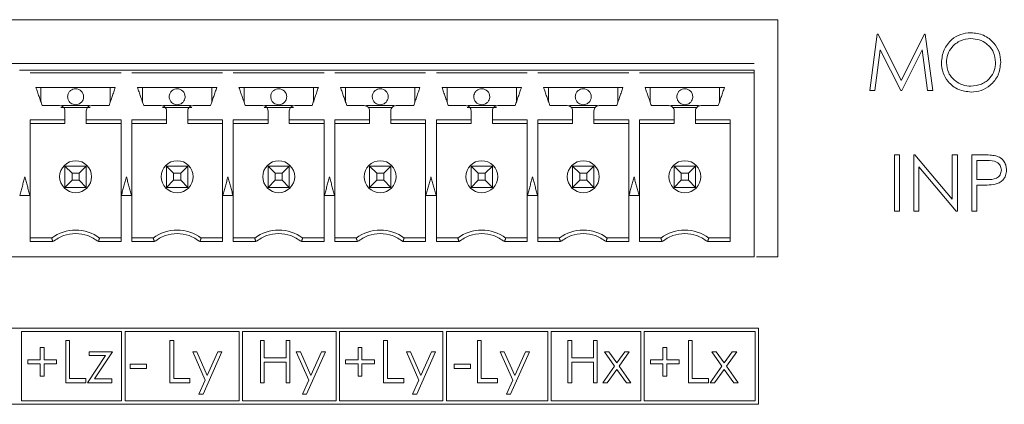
# Model space of a CAD drawing. Header units: inches. Extents: x 0.2 to 16.3, y 0.2 to 11.5.
# Tile 55 of 65: x 8.629 to 10.083, y 9.463 to 10.031. Entities that reach past the tile are written whole.
import ezdxf

# ---------------------------------------------------------------- set-up
doc = ezdxf.new("R2010")
doc.units = ezdxf.units.IN
doc.header["$MEASUREMENT"] = 0

msp = doc.modelspace()

# ---------------------------------------------------------------- linework, layer by layer
at = {"color": 7, "linetype": 'Continuous', "lineweight": 15}
for p, q in [((7.5238, 10.0312), (9.7488, 10.0312)), ((9.7488, 10.0312), (9.7488, 9.6812)), ((9.8848, 9.9265), (9.8958, 10.0099)), ((9.8958, 10.0099), (9.8969, 10.0099)), ((9.8969, 10.0099), (9.9313, 9.9415)), ((9.9313, 9.9415), (9.9656, 10.0099)), ((9.9656, 10.0099), (9.9667, 10.0099)), ((9.9667, 10.0099), (9.9777, 9.9265)), ((9.9003, 9.9866), (9.8923, 9.9265)), ((9.9305, 9.9265), (9.9003, 9.9866)), ((9.9622, 9.9865), (9.9322, 9.9265)), ((9.9702, 9.9265), (9.9622, 9.9865)), ((9.7138, 9.9666), (7.5591, 9.9666)), ((8.6603, 9.9096), (8.6603, 9.9312)), ((8.7627, 9.9312), (8.7627, 9.9096)), ((8.8103, 9.9096), (8.8103, 9.9312)), ((8.9127, 9.9312), (8.9127, 9.9096)), ((8.9603, 9.9096), (8.9603, 9.9312)), ((9.0627, 9.9312), (9.0627, 9.9096)), ((9.1103, 9.9096), (9.1103, 9.9312)), ((9.2127, 9.9312), (9.2127, 9.9096)), ((9.2603, 9.9096), (9.2603, 9.9312)), ((9.3627, 9.9312), (9.3627, 9.9096)), ((9.4103, 9.9096), (9.4103, 9.9312)), ((9.5127, 9.9312), (9.5127, 9.9096)), ((9.5603, 9.9096), (9.5603, 9.9312)), ((9.6627, 9.9312), (9.6627, 9.9096)), ((9.8923, 9.9265), (9.8848, 9.9265)), ((9.9322, 9.9265), (9.9305, 9.9265)), ((9.9777, 9.9265), (9.9702, 9.9265)), ((8.7332, 9.9017), (8.6898, 9.9017)), ((8.6912, 9.9044), (8.7318, 9.9044)), ((8.8832, 9.9017), (8.8398, 9.9017)), ((8.8412, 9.9044), (8.8818, 9.9044)), ((9.0332, 9.9017), (8.9898, 9.9017)), ((8.9912, 9.9044), (9.0318, 9.9044)), ((9.1412, 9.9044), (9.1818, 9.9044)), ((9.1792, 9.9017), (9.1437, 9.9017)), ((9.3332, 9.9017), (9.2898, 9.9017)), ((9.2912, 9.9044), (9.3318, 9.9044)), ((9.4412, 9.9044), (9.4818, 9.9044)), ((9.4792, 9.9017), (9.4437, 9.9017)), ((9.5912, 9.9044), (9.6318, 9.9044)), ((9.6292, 9.9017), (9.5937, 9.9017)), ((8.6957, 9.8781), (8.6444, 9.8781)), ((8.7272, 9.8781), (8.7786, 9.8781)), ((8.8457, 9.8781), (8.7944, 9.8781)), ((8.8772, 9.8781), (8.9286, 9.8781)), ((8.9957, 9.8781), (8.9444, 9.8781)), ((9.0272, 9.8781), (9.0786, 9.8781)), ((9.1457, 9.8781), (9.0944, 9.8781)), ((9.1772, 9.8781), (9.2286, 9.8781)), ((9.2957, 9.8781), (9.2444, 9.8781)), ((9.3272, 9.8781), (9.3786, 9.8781)), ((9.4457, 9.8781), (9.3944, 9.8781)), ((9.4772, 9.8781), (9.5286, 9.8781)), ((9.5957, 9.8781), (9.5444, 9.8781)), ((9.6272, 9.8781), (9.6786, 9.8781)), ((9.9211, 9.8316), (9.9286, 9.8316)), ((9.9211, 9.7483), (9.9211, 9.8316)), ((9.9286, 9.8316), (9.9286, 9.7483)), ((9.95, 9.8316), (9.9515, 9.8316)), ((9.95, 9.7483), (9.95, 9.8316)), ((9.9515, 9.8316), (10.0066, 9.766)), ((10.0066, 9.8316), (10.0141, 9.8316)), ((10.0066, 9.766), (10.0066, 9.8316)), ((10.0141, 9.8316), (10.0141, 9.7483)), ((10.0354, 9.8316), (10.0518, 9.8316)), ((10.0354, 9.7483), (10.0354, 9.8316)), ((10.0429, 9.8231), (10.0429, 9.7953)), ((10.0581, 9.8231), (10.0429, 9.8231)), ((8.6957, 9.8151), (8.7063, 9.8045)), ((8.6957, 9.8151), (8.7272, 9.8151)), ((8.6957, 9.7836), (8.6957, 9.8151)), ((8.7167, 9.8045), (8.7063, 9.8045)), ((8.7063, 9.8045), (8.7063, 9.7941)), ((8.7272, 9.8151), (8.7167, 9.8045)), ((8.7167, 9.7941), (8.7167, 9.8045)), ((8.7272, 9.8151), (8.7272, 9.7836)), ((8.8457, 9.8151), (8.8563, 9.8045)), ((8.8457, 9.8151), (8.8772, 9.8151)), ((8.8457, 9.7836), (8.8457, 9.8151)), ((8.8667, 9.8045), (8.8563, 9.8045)), ((8.8563, 9.8045), (8.8563, 9.7941)), ((8.8772, 9.8151), (8.8667, 9.8045)), ((8.8667, 9.7941), (8.8667, 9.8045)), ((8.8772, 9.8151), (8.8772, 9.7836)), ((8.9957, 9.8151), (9.0063, 9.8045)), ((8.9957, 9.8151), (9.0272, 9.8151)), ((8.9957, 9.7836), (8.9957, 9.8151)), ((9.0167, 9.8045), (9.0063, 9.8045)), ((9.0063, 9.8045), (9.0063, 9.7941)), ((9.0272, 9.8151), (9.0167, 9.8045)), ((9.0167, 9.7941), (9.0167, 9.8045)), ((9.0272, 9.8151), (9.0272, 9.7836)), ((9.1563, 9.8045), (9.1457, 9.8151)), ((9.1457, 9.7836), (9.1457, 9.8151)), ((9.1457, 9.8151), (9.1772, 9.8151)), ((9.1563, 9.8045), (9.1563, 9.7941)), ((9.1667, 9.8045), (9.1563, 9.8045)), ((9.1772, 9.8151), (9.1667, 9.8045)), ((9.1667, 9.7941), (9.1667, 9.8045)), ((9.1772, 9.8151), (9.1772, 9.7836)), ((9.2957, 9.8151), (9.3063, 9.8045)), ((9.2957, 9.8151), (9.3272, 9.8151)), ((9.2957, 9.7836), (9.2957, 9.8151)), ((9.3167, 9.8045), (9.3063, 9.8045)), ((9.3063, 9.8045), (9.3063, 9.7941)), ((9.3272, 9.8151), (9.3167, 9.8045)), ((9.3167, 9.7941), (9.3167, 9.8045)), ((9.3272, 9.8151), (9.3272, 9.7836)), ((9.4563, 9.8045), (9.4457, 9.8151)), ((9.4457, 9.7836), (9.4457, 9.8151)), ((9.4457, 9.8151), (9.4772, 9.8151)), ((9.4563, 9.8045), (9.4563, 9.7941)), ((9.4667, 9.8045), (9.4563, 9.8045)), ((9.4772, 9.8151), (9.4667, 9.8045)), ((9.4667, 9.7941), (9.4667, 9.8045)), ((9.4772, 9.8151), (9.4772, 9.7836)), ((9.5957, 9.8151), (9.6063, 9.8045)), ((9.5957, 9.8151), (9.6272, 9.8151)), ((9.5957, 9.7836), (9.5957, 9.8151)), ((9.6063, 9.8045), (9.6063, 9.7941)), ((9.6167, 9.8045), (9.6063, 9.8045)), ((9.6272, 9.8151), (9.6167, 9.8045)), ((9.6167, 9.7941), (9.6167, 9.8045)), ((9.6272, 9.8151), (9.6272, 9.7836)), ((10.0124, 9.7483), (9.9574, 9.8137)), ((9.9574, 9.8137), (9.9574, 9.7483)), ((8.7063, 9.7941), (8.6957, 9.7836)), ((8.7063, 9.7941), (8.7167, 9.7941)), ((8.7272, 9.7836), (8.7167, 9.7941)), ((8.8563, 9.7941), (8.8457, 9.7836)), ((8.8563, 9.7941), (8.8667, 9.7941)), ((8.8772, 9.7836), (8.8667, 9.7941)), ((9.0063, 9.7941), (8.9957, 9.7836)), ((9.0063, 9.7941), (9.0167, 9.7941)), ((9.0272, 9.7836), (9.0167, 9.7941)), ((9.1457, 9.7836), (9.1563, 9.7941)), ((9.1563, 9.7941), (9.1667, 9.7941)), ((9.1772, 9.7836), (9.1667, 9.7941)), ((9.3063, 9.7941), (9.2957, 9.7836)), ((9.3063, 9.7941), (9.3167, 9.7941)), ((9.3272, 9.7836), (9.3167, 9.7941)), ((9.4457, 9.7836), (9.4563, 9.7941)), ((9.4563, 9.7941), (9.4667, 9.7941)), ((9.4772, 9.7836), (9.4667, 9.7941)), ((9.6063, 9.7941), (9.5957, 9.7836)), ((9.6063, 9.7941), (9.6167, 9.7941)), ((9.6272, 9.7836), (9.6167, 9.7941)), ((10.0429, 9.7953), (10.0575, 9.7951)), ((8.7272, 9.7836), (8.6957, 9.7836)), ((8.8772, 9.7836), (8.8457, 9.7836)), ((9.0272, 9.7836), (8.9957, 9.7836)), ((9.1772, 9.7836), (9.1457, 9.7836)), ((9.3272, 9.7836), (9.2957, 9.7836)), ((9.4772, 9.7836), (9.4457, 9.7836)), ((9.6272, 9.7836), (9.5957, 9.7836)), ((10.0429, 9.7867), (10.0429, 9.7483)), ((10.0489, 9.7867), (10.0429, 9.7867)), ((9.9286, 9.7483), (9.9211, 9.7483)), ((9.9574, 9.7483), (9.95, 9.7483)), ((10.0141, 9.7483), (10.0124, 9.7483)), ((10.0429, 9.7483), (10.0354, 9.7483)), ((8.676, 9.7088), (8.6444, 9.7088)), ((8.7469, 9.7088), (8.7786, 9.7088)), ((8.826, 9.7088), (8.7944, 9.7088)), ((8.8969, 9.7088), (8.9286, 9.7088)), ((8.976, 9.7088), (8.9444, 9.7088)), ((9.0469, 9.7088), (9.0786, 9.7088)), ((9.126, 9.7088), (9.0944, 9.7088)), ((9.1969, 9.7088), (9.2286, 9.7088)), ((9.276, 9.7088), (9.2444, 9.7088)), ((9.3469, 9.7088), (9.3786, 9.7088)), ((9.426, 9.7088), (9.3944, 9.7088)), ((9.4969, 9.7088), (9.5286, 9.7088)), ((9.576, 9.7088), (9.5444, 9.7088)), ((9.6469, 9.7088), (9.6786, 9.7088)), ((9.7488, 9.6812), (9.7172, 9.6812)), ((9.7203, 9.5755), (7.5765, 9.5755)), ((9.7203, 9.4632), (9.7203, 9.5755)), ((8.6316, 9.5705), (8.6316, 9.4682)), ((8.7795, 9.5705), (8.6316, 9.5705)), ((8.697, 9.5575), (8.7026, 9.5575)), ((8.697, 9.495), (8.697, 9.5575)), ((8.7026, 9.5575), (8.7026, 9.5014)), ((8.7795, 9.4682), (8.7795, 9.5705)), ((8.7845, 9.5705), (8.7845, 9.4682)), ((8.9532, 9.5705), (8.7845, 9.5705)), ((8.8508, 9.495), (8.8508, 9.5575)), ((8.8508, 9.5575), (8.8564, 9.5575)), ((8.8564, 9.5575), (8.8564, 9.5014)), ((8.9532, 9.4682), (8.9532, 9.5705)), ((9.0964, 9.5705), (8.9582, 9.5705)), ((8.9582, 9.5705), (8.9582, 9.4682)), ((8.9846, 9.5575), (8.9902, 9.5575)), ((8.9846, 9.495), (8.9846, 9.5575)), ((8.9902, 9.5575), (8.9902, 9.5318)), ((9.0223, 9.5575), (9.0279, 9.5575)), ((9.0223, 9.5318), (9.0223, 9.5575)), ((9.0279, 9.5575), (9.0279, 9.495)), ((9.0964, 9.4682), (9.0964, 9.5705)), ((9.1014, 9.5705), (9.1014, 9.4682)), ((9.2542, 9.5705), (9.1014, 9.5705)), ((9.1665, 9.5575), (9.1721, 9.5575)), ((9.1665, 9.495), (9.1665, 9.5575)), ((9.1721, 9.5575), (9.1721, 9.5014)), ((9.2542, 9.4682), (9.2542, 9.5705)), ((9.4089, 9.5705), (9.2592, 9.5705)), ((9.2592, 9.5705), (9.2592, 9.4682)), ((9.3051, 9.5575), (9.3107, 9.5575)), ((9.3051, 9.495), (9.3051, 9.5575)), ((9.3107, 9.5575), (9.3107, 9.5014)), ((9.4089, 9.4682), (9.4089, 9.5705)), ((9.4139, 9.5705), (9.4139, 9.4682)), ((9.5463, 9.5705), (9.4139, 9.5705)), ((9.4389, 9.5575), (9.4445, 9.5575)), ((9.4389, 9.495), (9.4389, 9.5575)), ((9.4445, 9.5575), (9.4445, 9.5318)), ((9.4766, 9.5318), (9.4766, 9.5575)), ((9.4766, 9.5575), (9.4822, 9.5575)), ((9.4822, 9.5575), (9.4822, 9.495)), ((9.5463, 9.4682), (9.5463, 9.5705)), ((9.7153, 9.5705), (9.5513, 9.5705)), ((9.5513, 9.5705), (9.5513, 9.4682)), ((9.6168, 9.495), (9.6168, 9.5575)), ((9.6168, 9.5575), (9.6224, 9.5575)), ((9.6224, 9.5575), (9.6224, 9.5014)), ((9.7153, 9.4682), (9.7153, 9.5705)), ((8.6593, 9.5471), (8.6649, 9.5471)), ((8.6593, 9.5286), (8.6593, 9.5471)), ((8.6649, 9.5471), (8.6649, 9.5286)), ((9.1288, 9.5471), (9.1345, 9.5471)), ((9.1288, 9.5286), (9.1288, 9.5471)), ((9.1345, 9.5471), (9.1345, 9.5286)), ((9.5792, 9.5471), (9.5848, 9.5471)), ((9.5792, 9.5286), (9.5792, 9.5471)), ((9.5848, 9.5471), (9.5848, 9.5286)), ((8.6409, 9.5286), (8.6593, 9.5286)), ((8.6409, 9.523), (8.6409, 9.5286)), ((8.6649, 9.5286), (8.6833, 9.5286)), ((8.6833, 9.5286), (8.6833, 9.523)), ((8.729, 9.495), (8.7556, 9.5351)), ((8.7314, 9.5407), (8.7659, 9.5407)), ((8.7314, 9.5351), (8.7314, 9.5407)), ((8.7556, 9.5351), (8.7314, 9.5351)), ((8.7659, 9.5407), (8.7393, 9.5006)), ((8.9029, 9.4989), (8.8845, 9.5407)), ((8.8845, 9.5407), (8.8905, 9.5407)), ((8.8905, 9.5407), (8.906, 9.5057)), ((8.9277, 9.5407), (8.8997, 9.4782)), ((8.906, 9.5057), (8.9217, 9.5407)), ((8.9217, 9.5407), (8.9277, 9.5407)), ((8.9902, 9.5318), (9.0223, 9.5318)), ((9.0375, 9.5407), (9.0435, 9.5407)), ((9.056, 9.4989), (9.0375, 9.5407)), ((9.0435, 9.5407), (9.059, 9.5057)), ((9.0808, 9.5407), (9.0527, 9.4782)), ((9.059, 9.5057), (9.0747, 9.5407)), ((9.0747, 9.5407), (9.0808, 9.5407)), ((9.1104, 9.5286), (9.1288, 9.5286)), ((9.1104, 9.523), (9.1104, 9.5286)), ((9.1345, 9.5286), (9.1529, 9.5286)), ((9.1529, 9.5286), (9.1529, 9.523)), ((9.2002, 9.5407), (9.2062, 9.5407)), ((9.2186, 9.4989), (9.2002, 9.5407)), ((9.2062, 9.5407), (9.2217, 9.5057)), ((9.2434, 9.5407), (9.2154, 9.4782)), ((9.2217, 9.5057), (9.2374, 9.5407)), ((9.2374, 9.5407), (9.2434, 9.5407)), ((9.3388, 9.5407), (9.3448, 9.5407)), ((9.3572, 9.4989), (9.3388, 9.5407)), ((9.3448, 9.5407), (9.3603, 9.5057)), ((9.382, 9.5407), (9.354, 9.4782)), ((9.3603, 9.5057), (9.376, 9.5407)), ((9.376, 9.5407), (9.382, 9.5407)), ((9.4445, 9.5318), (9.4766, 9.5318)), ((9.4926, 9.5407), (9.4993, 9.5407)), ((9.5077, 9.5195), (9.4926, 9.5407)), ((9.4993, 9.5407), (9.5111, 9.5242)), ((9.5111, 9.5242), (9.5228, 9.5407)), ((9.5295, 9.5407), (9.5144, 9.5195)), ((9.5228, 9.5407), (9.5295, 9.5407)), ((9.5607, 9.523), (9.5607, 9.5286)), ((9.5607, 9.5286), (9.5792, 9.5286)), ((9.5848, 9.5286), (9.6032, 9.5286)), ((9.6032, 9.5286), (9.6032, 9.523)), ((9.6513, 9.5407), (9.658, 9.5407)), ((9.6664, 9.5195), (9.6513, 9.5407)), ((9.658, 9.5407), (9.6697, 9.5242)), ((9.6697, 9.5242), (9.6815, 9.5407)), ((9.6881, 9.5407), (9.6731, 9.5195)), ((9.6815, 9.5407), (9.6881, 9.5407)), ((8.6593, 9.523), (8.6409, 9.523)), ((8.6593, 9.5046), (8.6593, 9.523)), ((8.6649, 9.523), (8.6649, 9.5046)), ((8.6833, 9.523), (8.6649, 9.523)), ((8.7923, 9.5222), (8.8163, 9.5222)), ((8.7923, 9.5158), (8.7923, 9.5222)), ((8.8163, 9.5158), (8.7923, 9.5158)), ((8.8163, 9.5222), (8.8163, 9.5158)), ((8.9902, 9.5254), (8.9902, 9.495)), ((9.0223, 9.5254), (8.9902, 9.5254)), ((9.0223, 9.495), (9.0223, 9.5254)), ((9.1288, 9.523), (9.1104, 9.523)), ((9.1288, 9.5046), (9.1288, 9.523)), ((9.1345, 9.523), (9.1345, 9.5046)), ((9.1529, 9.523), (9.1345, 9.523)), ((9.2707, 9.5158), (9.2707, 9.5222)), ((9.2707, 9.5222), (9.2947, 9.5222)), ((9.2947, 9.5158), (9.2707, 9.5158)), ((9.2947, 9.5222), (9.2947, 9.5158)), ((9.4766, 9.5254), (9.4445, 9.5254)), ((9.4445, 9.5254), (9.4445, 9.495)), ((9.4766, 9.495), (9.4766, 9.5254)), ((9.4902, 9.495), (9.5077, 9.5195)), ((9.5111, 9.5148), (9.4969, 9.495)), ((9.5252, 9.495), (9.5111, 9.5148)), ((9.5144, 9.5195), (9.5319, 9.495)), ((9.5792, 9.523), (9.5607, 9.523)), ((9.5792, 9.5046), (9.5792, 9.523)), ((9.5848, 9.523), (9.5848, 9.5046)), ((9.6032, 9.523), (9.5848, 9.523)), ((9.6489, 9.495), (9.6664, 9.5195)), ((9.6697, 9.5148), (9.6555, 9.495)), ((9.6839, 9.495), (9.6697, 9.5148)), ((9.6731, 9.5195), (9.6905, 9.495)), ((8.6649, 9.5046), (8.6593, 9.5046)), ((8.7026, 9.5014), (8.7266, 9.5014)), ((8.7266, 9.5014), (8.7266, 9.495)), ((8.7393, 9.5006), (8.7651, 9.5006)), ((8.7651, 9.5006), (8.7651, 9.495)), ((8.8564, 9.5014), (8.8804, 9.5014)), ((8.8804, 9.5014), (8.8804, 9.495)), ((8.8936, 9.4782), (8.9029, 9.4989)), ((9.0467, 9.4782), (9.056, 9.4989)), ((9.1345, 9.5046), (9.1288, 9.5046)), ((9.1721, 9.5014), (9.1962, 9.5014)), ((9.1962, 9.5014), (9.1962, 9.495)), ((9.2093, 9.4782), (9.2186, 9.4989)), ((9.3107, 9.5014), (9.3348, 9.5014)), ((9.3348, 9.5014), (9.3348, 9.495)), ((9.3479, 9.4782), (9.3572, 9.4989)), ((9.5848, 9.5046), (9.5792, 9.5046)), ((9.6224, 9.5014), (9.6465, 9.5014)), ((9.6465, 9.5014), (9.6465, 9.495)), ((8.7266, 9.495), (8.697, 9.495)), ((8.7651, 9.495), (8.729, 9.495)), ((8.8804, 9.495), (8.8508, 9.495)), ((8.9902, 9.495), (8.9846, 9.495)), ((9.0279, 9.495), (9.0223, 9.495)), ((9.1962, 9.495), (9.1665, 9.495)), ((9.3348, 9.495), (9.3051, 9.495)), ((9.4445, 9.495), (9.4389, 9.495)), ((9.4822, 9.495), (9.4766, 9.495)), ((9.4969, 9.495), (9.4902, 9.495)), ((9.5319, 9.495), (9.5252, 9.495)), ((9.6465, 9.495), (9.6168, 9.495)), ((9.6555, 9.495), (9.6489, 9.495)), ((9.6905, 9.495), (9.6839, 9.495)), ((8.8997, 9.4782), (8.8936, 9.4782)), ((9.0527, 9.4782), (9.0467, 9.4782)), ((9.2154, 9.4782), (9.2093, 9.4782)), ((9.354, 9.4782), (9.3479, 9.4782)), ((7.5765, 9.4632), (9.7203, 9.4632)), ((8.6316, 9.4682), (8.7795, 9.4682)), ((8.7845, 9.4682), (8.9532, 9.4682)), ((8.9582, 9.4682), (9.0964, 9.4682)), ((9.1014, 9.4682), (9.2542, 9.4682)), ((9.2592, 9.4682), (9.4089, 9.4682)), ((9.4139, 9.4682), (9.5463, 9.4682)), ((9.5513, 9.4682), (9.7153, 9.4682))]:
    msp.add_line(p, q, dxfattribs=at)
for centre, radius, start, end in [((8.7115, 9.9174), 0.0118, 0, 90), ((8.8615, 9.9174), 0.0118, 0, 90), ((9.0115, 9.9174), 0.0118, 0, 90), ((9.1615, 9.9174), 0.0118, 0, 90), ((9.3115, 9.9174), 0.0118, 0, 90), ((9.4615, 9.9174), 0.0118, 0, 90), ((9.6115, 9.9174), 0.0118, 0, 90), ((8.7115, 9.7993), 0.0236, 360, 180), ((8.8615, 9.7993), 0.0236, 360, 180), ((9.0115, 9.7993), 0.0236, 360, 180), ((9.1615, 9.7993), 0.0236, 360, 180), ((9.3115, 9.7993), 0.0236, 360, 180), ((9.4615, 9.7993), 0.0236, 360, 180), ((9.6115, 9.7993), 0.0236, 360, 180), ((8.7115, 9.7993), 0.0236, 180, 360), ((8.8615, 9.7993), 0.0236, 180, 360), ((9.0115, 9.7993), 0.0236, 180, 360), ((9.1615, 9.7993), 0.0236, 180, 360), ((9.3115, 9.7993), 0.0236, 180, 360), ((9.4615, 9.7993), 0.0236, 180, 360), ((9.6115, 9.7993), 0.0236, 180, 360), ((8.7115, 9.6615), 0.0591, 53.1301, 126.8699), ((8.8615, 9.6615), 0.0591, 53.1301, 126.8699), ((9.0115, 9.6615), 0.0591, 53.1301, 126.8699), ((9.1615, 9.6615), 0.0591, 53.1301, 126.8699), ((9.3115, 9.6615), 0.0591, 53.1301, 126.8699), ((9.4615, 9.6615), 0.0591, 53.1301, 126.8699), ((9.6115, 9.6615), 0.0591, 53.1301, 126.8699)]:
    msp.add_arc(centre, radius, start, end, dxfattribs=at)
for points, knots in [([(9.9906, 9.9678), (9.9913, 9.9743), (9.9929, 9.9871), (10.0043, 10.0018), (10.0187, 10.0105), (10.0288, 10.0115), (10.0338, 10.012)], [0, 0, 0, 0, 0.279731, 0.559327, 0.779681, 1, 1, 1, 1]), ([(10.0338, 10.012), (10.0404, 10.0113), (10.0534, 10.0099), (10.068, 9.9981), (10.0769, 9.9836), (10.0777, 9.9733), (10.0782, 9.9682)], [0, 0, 0, 0, 0.279767, 0.55936, 0.779571, 1, 1, 1, 1]), ([(10.0342, 10.0034), (10.0289, 10.0028), (10.0184, 10.0014), (10.0064, 9.9921), (9.9992, 9.9803), (9.9984, 9.972), (9.998, 9.9679)], [0, 0, 0, 0, 0.2796274, 0.5593483, 0.77963, 1, 1, 1, 1]), ([(10.0707, 9.9682), (10.07, 9.9735), (10.0688, 9.9841), (10.0586, 9.9956), (10.0466, 10.0022), (10.0383, 10.003), (10.0342, 10.0034)], [0, 0, 0, 0, 0.279466, 0.558869, 0.779516, 1, 1, 1, 1]), ([(10.0345, 9.9244), (10.028, 9.9251), (10.0151, 9.9265), (10.0008, 9.9383), (9.9919, 9.9526), (9.991, 9.9628), (9.9906, 9.9678)], [0, 0, 0, 0, 0.279663, 0.559355, 0.779636, 1, 1, 1, 1]), ([(9.998, 9.9679), (9.9987, 9.9626), (9.9999, 9.9521), (10.01, 9.9408), (10.0218, 9.9339), (10.0301, 9.9333), (10.0342, 9.9329)], [0, 0, 0, 0, 0.279417, 0.559077, 0.77948, 1, 1, 1, 1]), ([(10.0342, 9.9329), (10.0395, 9.9335), (10.0501, 9.9347), (10.0623, 9.9439), (10.0695, 9.9557), (10.0703, 9.9641), (10.0707, 9.9682)], [0, 0, 0, 0, 0.27983, 0.559389, 0.779654, 1, 1, 1, 1]), ([(10.0782, 9.9682), (10.0774, 9.9618), (10.076, 9.9488), (10.0641, 9.9345), (10.0497, 9.9257), (10.0396, 9.9248), (10.0345, 9.9244)], [0, 0, 0, 0, 0.279631, 0.559342, 0.779597, 1, 1, 1, 1]), ([(9.7138, 9.9568), (9.7138, 9.9567), (9.7138, 9.9566), (9.7138, 9.9557), (9.7138, 9.9544), (9.7138, 9.9534), (9.7138, 9.9529)], [0, 0, 0, 0, 0.25, 0.500006, 0.749993, 1, 1, 1, 1]), ([(8.7115, 9.9292), (8.7102, 9.9291), (8.7075, 9.9289), (8.704, 9.9268), (8.7013, 9.9238), (8.6999, 9.9205), (8.6997, 9.9183), (8.6997, 9.9174), (8.6997, 9.9174)], [0, 0, 0, 0, 0.214697, 0.429388, 0.644083, 0.858774, 0.999786, 1, 1, 1, 1]), ([(8.8615, 9.9292), (8.8602, 9.9291), (8.8575, 9.9289), (8.854, 9.9268), (8.8513, 9.9238), (8.8499, 9.9205), (8.8497, 9.9183), (8.8497, 9.9174), (8.8497, 9.9174)], [0, 0, 0, 0, 0.214693, 0.429388, 0.644083, 0.858774, 0.999786, 1, 1, 1, 1]), ([(9.0115, 9.9292), (9.0102, 9.9291), (9.0075, 9.9289), (9.004, 9.9268), (9.0013, 9.9238), (8.9999, 9.9205), (8.9997, 9.9183), (8.9997, 9.9174), (8.9997, 9.9174)], [0, 0, 0, 0, 0.214693, 0.429388, 0.644083, 0.858774, 0.999786, 1, 1, 1, 1]), ([(9.1615, 9.9292), (9.1602, 9.9291), (9.1575, 9.9289), (9.154, 9.9268), (9.1513, 9.9238), (9.1499, 9.9205), (9.1497, 9.9183), (9.1497, 9.9174), (9.1497, 9.9174)], [0, 0, 0, 0, 0.214693, 0.429388, 0.644083, 0.858774, 0.999786, 1, 1, 1, 1]), ([(9.3115, 9.9292), (9.3102, 9.9291), (9.3075, 9.9289), (9.304, 9.9268), (9.3013, 9.9238), (9.2999, 9.9205), (9.2997, 9.9183), (9.2997, 9.9174), (9.2997, 9.9174)], [0, 0, 0, 0, 0.214693, 0.429387, 0.644082, 0.858774, 0.999786, 1, 1, 1, 1]), ([(9.4615, 9.9292), (9.4602, 9.9291), (9.4575, 9.9289), (9.454, 9.9268), (9.4513, 9.9238), (9.4499, 9.9205), (9.4497, 9.9183), (9.4497, 9.9174), (9.4497, 9.9174)], [0, 0, 0, 0, 0.214693, 0.429387, 0.644082, 0.858774, 0.999786, 1, 1, 1, 1]), ([(9.6115, 9.9292), (9.6102, 9.9291), (9.6075, 9.9289), (9.604, 9.9268), (9.6013, 9.9238), (9.5999, 9.9205), (9.5997, 9.9183), (9.5997, 9.9174), (9.5997, 9.9174)], [0, 0, 0, 0, 0.214693, 0.429387, 0.644082, 0.858774, 0.999786, 1, 1, 1, 1]), ([(8.6997, 9.9174), (8.6998, 9.9163), (8.7, 9.9138), (8.7017, 9.9105), (8.7044, 9.9078), (8.7076, 9.906), (8.7102, 9.9057), (8.7115, 9.9056)], [0, 0, 0, 0, 0.180821, 0.40955, 0.590373, 0.789796, 1, 1, 1, 1]), ([(8.7115, 9.9056), (8.7128, 9.9058), (8.7155, 9.906), (8.719, 9.9081), (8.7217, 9.911), (8.723, 9.9144), (8.7233, 9.9166), (8.7233, 9.9174), (8.7233, 9.9174)], [0, 0, 0, 0, 0.214694, 0.429385, 0.644083, 0.858773, 0.999786, 1, 1, 1, 1]), ([(8.8497, 9.9174), (8.8498, 9.9163), (8.85, 9.9138), (8.8517, 9.9105), (8.8544, 9.9078), (8.8576, 9.906), (8.8602, 9.9057), (8.8615, 9.9056)], [0, 0, 0, 0, 0.18082, 0.40955, 0.590373, 0.789795, 1, 1, 1, 1]), ([(8.8615, 9.9056), (8.8628, 9.9058), (8.8655, 9.906), (8.869, 9.9081), (8.8717, 9.911), (8.873, 9.9144), (8.8733, 9.9166), (8.8733, 9.9174), (8.8733, 9.9174)], [0, 0, 0, 0, 0.214693, 0.429388, 0.644083, 0.858774, 0.999786, 1, 1, 1, 1]), ([(8.9997, 9.9174), (8.9998, 9.9163), (9, 9.9138), (9.0017, 9.9105), (9.0044, 9.9078), (9.0076, 9.906), (9.0102, 9.9057), (9.0115, 9.9056)], [0, 0, 0, 0, 0.18082, 0.40955, 0.590373, 0.789795, 1, 1, 1, 1]), ([(9.0115, 9.9056), (9.0128, 9.9058), (9.0155, 9.906), (9.019, 9.9081), (9.0217, 9.911), (9.023, 9.9144), (9.0233, 9.9166), (9.0233, 9.9174), (9.0233, 9.9174)], [0, 0, 0, 0, 0.214693, 0.429388, 0.644083, 0.858774, 0.999786, 1, 1, 1, 1]), ([(9.1497, 9.9174), (9.1498, 9.9163), (9.15, 9.9138), (9.1517, 9.9105), (9.1544, 9.9078), (9.1576, 9.906), (9.1602, 9.9057), (9.1615, 9.9056)], [0, 0, 0, 0, 0.18082, 0.40955, 0.590373, 0.789795, 1, 1, 1, 1]), ([(9.1615, 9.9056), (9.1628, 9.9058), (9.1655, 9.906), (9.169, 9.9081), (9.1717, 9.911), (9.173, 9.9144), (9.1733, 9.9166), (9.1733, 9.9174), (9.1733, 9.9174)], [0, 0, 0, 0, 0.214693, 0.429388, 0.644083, 0.858774, 0.999786, 1, 1, 1, 1]), ([(9.2997, 9.9174), (9.2998, 9.9163), (9.3, 9.9138), (9.3017, 9.9105), (9.3044, 9.9078), (9.3076, 9.906), (9.3102, 9.9057), (9.3115, 9.9056)], [0, 0, 0, 0, 0.18082, 0.409548, 0.590371, 0.789796, 1, 1, 1, 1]), ([(9.3115, 9.9056), (9.3128, 9.9058), (9.3155, 9.906), (9.319, 9.9081), (9.3217, 9.911), (9.323, 9.9144), (9.3233, 9.9166), (9.3233, 9.9174), (9.3233, 9.9174)], [0, 0, 0, 0, 0.214694, 0.429389, 0.644084, 0.858774, 0.999786, 1, 1, 1, 1]), ([(9.4497, 9.9174), (9.4498, 9.9163), (9.45, 9.9138), (9.4517, 9.9105), (9.4544, 9.9078), (9.4576, 9.906), (9.4602, 9.9057), (9.4615, 9.9056)], [0, 0, 0, 0, 0.18082, 0.409548, 0.590371, 0.789796, 1, 1, 1, 1]), ([(9.4615, 9.9056), (9.4628, 9.9058), (9.4655, 9.906), (9.469, 9.9081), (9.4717, 9.911), (9.473, 9.9144), (9.4733, 9.9166), (9.4733, 9.9174), (9.4733, 9.9174)], [0, 0, 0, 0, 0.214694, 0.429389, 0.644084, 0.858774, 0.999786, 1, 1, 1, 1]), ([(9.5997, 9.9174), (9.5998, 9.9163), (9.6, 9.9138), (9.6017, 9.9105), (9.6044, 9.9078), (9.6076, 9.906), (9.6102, 9.9057), (9.6115, 9.9056)], [0, 0, 0, 0, 0.18082, 0.409548, 0.590371, 0.789796, 1, 1, 1, 1]), ([(9.6115, 9.9056), (9.6128, 9.9058), (9.6155, 9.906), (9.619, 9.9081), (9.6217, 9.911), (9.623, 9.9144), (9.6233, 9.9166), (9.6233, 9.9174), (9.6233, 9.9174)], [0, 0, 0, 0, 0.214694, 0.429389, 0.644084, 0.858774, 0.999786, 1, 1, 1, 1]), ([(8.6957, 9.8966), (8.6956, 9.8976), (8.6954, 9.8997), (8.6936, 9.9023), (8.691, 9.9041), (8.6889, 9.9043), (8.6879, 9.9044)], [0, 0, 0, 0, 0.249997, 0.500003, 0.750004, 1, 1, 1, 1]), ([(8.7351, 9.9044), (8.7341, 9.9043), (8.732, 9.9041), (8.7294, 9.9023), (8.7276, 9.8997), (8.7273, 9.8976), (8.7272, 9.8966)], [0, 0, 0, 0, 0.249996, 0.499997, 0.750003, 1, 1, 1, 1]), ([(8.8457, 9.8966), (8.8456, 9.8976), (8.8454, 9.8997), (8.8436, 9.9023), (8.841, 9.9041), (8.8389, 9.9043), (8.8379, 9.9044)], [0, 0, 0, 0, 0.249997, 0.500003, 0.749999, 1, 1, 1, 1]), ([(8.8851, 9.9044), (8.8841, 9.9043), (8.882, 9.9041), (8.8794, 9.9023), (8.8776, 9.8997), (8.8773, 9.8976), (8.8772, 9.8966)], [0, 0, 0, 0, 0.249996, 0.499998, 0.750002, 1, 1, 1, 1]), ([(8.9957, 9.8966), (8.9956, 9.8976), (8.9954, 9.8997), (8.9936, 9.9023), (8.991, 9.9041), (8.9889, 9.9043), (8.9879, 9.9044)], [0, 0, 0, 0, 0.249997, 0.500003, 0.749999, 1, 1, 1, 1]), ([(9.0351, 9.9044), (9.0341, 9.9043), (9.032, 9.9041), (9.0294, 9.9023), (9.0276, 9.8997), (9.0273, 9.8976), (9.0272, 9.8966)], [0, 0, 0, 0, 0.250001, 0.499997, 0.750003, 1, 1, 1, 1]), ([(9.1457, 9.8966), (9.1456, 9.8976), (9.1454, 9.8997), (9.1436, 9.9023), (9.141, 9.9041), (9.1389, 9.9043), (9.1379, 9.9044)], [0, 0, 0, 0, 0.249998, 0.500002, 0.750004, 1, 1, 1, 1]), ([(9.1851, 9.9044), (9.1841, 9.9043), (9.182, 9.9041), (9.1794, 9.9023), (9.1776, 9.8997), (9.1773, 9.8976), (9.1772, 9.8966)], [0, 0, 0, 0, 0.250001, 0.499997, 0.750003, 1, 1, 1, 1]), ([(9.2957, 9.8966), (9.2956, 9.8976), (9.2954, 9.8997), (9.2936, 9.9023), (9.291, 9.9041), (9.2889, 9.9043), (9.2879, 9.9044)], [0, 0, 0, 0, 0.249996, 0.5, 0.749995, 1, 1, 1, 1]), ([(9.3351, 9.9044), (9.3341, 9.9043), (9.332, 9.9041), (9.3294, 9.9023), (9.3276, 9.8997), (9.3273, 9.8976), (9.3272, 9.8966)], [0, 0, 0, 0, 0.249996, 0.500002, 0.750002, 1, 1, 1, 1]), ([(9.4457, 9.8966), (9.4456, 9.8976), (9.4454, 9.8997), (9.4436, 9.9023), (9.441, 9.9041), (9.4389, 9.9043), (9.4379, 9.9044)], [0, 0, 0, 0, 0.249996, 0.5, 0.749995, 1, 1, 1, 1]), ([(9.4851, 9.9044), (9.4841, 9.9043), (9.482, 9.9041), (9.4794, 9.9023), (9.4776, 9.8997), (9.4773, 9.8976), (9.4772, 9.8966)], [0, 0, 0, 0, 0.249997, 0.499994, 0.750001, 1, 1, 1, 1]), ([(9.5957, 9.8966), (9.5956, 9.8976), (9.5954, 9.8997), (9.5936, 9.9023), (9.591, 9.9041), (9.5889, 9.9043), (9.5879, 9.9044)], [0, 0, 0, 0, 0.249999, 0.500006, 0.750003, 1, 1, 1, 1]), ([(9.6351, 9.9044), (9.6341, 9.9043), (9.632, 9.9041), (9.6294, 9.9023), (9.6276, 9.8997), (9.6273, 9.8976), (9.6272, 9.8966)], [0, 0, 0, 0, 0.249997, 0.499994, 0.750001, 1, 1, 1, 1]), ([(10.0518, 9.8316), (10.0553, 9.8316), (10.0617, 9.8316), (10.068, 9.8307), (10.0708, 9.8303)], [0, 0, 0, 0, 0.560308, 1, 1, 1, 1]), ([(10.0792, 9.8092), (10.0789, 9.8116), (10.0783, 9.8152), (10.0752, 9.819), (10.0693, 9.8232), (10.0631, 9.8231), (10.0581, 9.8231)], [0, 0, 0, 0, 0.248971, 0.37473, 0.500387, 1, 1, 1, 1]), ([(10.0708, 9.8303), (10.0733, 9.8294), (10.0783, 9.8276), (10.0836, 9.822), (10.0863, 9.8156), (10.0866, 9.8114), (10.0867, 9.8092)], [0, 0, 0, 0, 0.279707, 0.559382, 0.779507, 1, 1, 1, 1]), ([(10.0575, 9.7951), (10.0626, 9.7951), (10.0689, 9.795), (10.0751, 9.7992), (10.0783, 9.803), (10.0789, 9.8068), (10.0792, 9.8092)], [0, 0, 0, 0, 0.499723, 0.625351, 0.751084, 1, 1, 1, 1]), ([(10.0867, 9.8092), (10.0865, 9.8065), (10.0861, 9.801), (10.0819, 9.7943), (10.0763, 9.79), (10.0721, 9.7887), (10.0701, 9.7881)], [0, 0, 0, 0, 0.280097, 0.559324, 0.779456, 1, 1, 1, 1]), ([(10.0701, 9.7881), (10.0661, 9.7876), (10.0591, 9.7867), (10.052, 9.7867), (10.0489, 9.7867)], [0, 0, 0, 0, 0.559693, 1, 1, 1, 1]), ([(8.6779, 9.7035), (8.683, 9.7068), (8.6932, 9.7135), (8.7115, 9.7162), (8.7298, 9.7135), (8.74, 9.7068), (8.7451, 9.7035)], [0, 0, 0, 0, 0.25, 0.5, 0.75, 1, 1, 1, 1]), ([(8.8279, 9.7035), (8.833, 9.7068), (8.8432, 9.7135), (8.8615, 9.7162), (8.8798, 9.7135), (8.89, 9.7068), (8.8951, 9.7035)], [0, 0, 0, 0, 0.249999, 0.5, 0.75, 1, 1, 1, 1]), ([(8.9779, 9.7035), (8.983, 9.7068), (8.9932, 9.7135), (9.0115, 9.7162), (9.0298, 9.7135), (9.04, 9.7068), (9.0451, 9.7035)], [0, 0, 0, 0, 0.249999, 0.5, 0.750001, 1, 1, 1, 1]), ([(9.1279, 9.7035), (9.133, 9.7068), (9.1432, 9.7135), (9.1615, 9.7162), (9.1798, 9.7135), (9.19, 9.7068), (9.1951, 9.7035)], [0, 0, 0, 0, 0.25, 0.5, 0.750001, 1, 1, 1, 1]), ([(9.2779, 9.7035), (9.283, 9.7068), (9.2932, 9.7135), (9.3115, 9.7162), (9.3298, 9.7135), (9.34, 9.7068), (9.3451, 9.7035)], [0, 0, 0, 0, 0.2499994, 0.5000001, 0.7499988, 1, 1, 1, 1]), ([(9.4279, 9.7035), (9.433, 9.7068), (9.4432, 9.7135), (9.4615, 9.7162), (9.4798, 9.7135), (9.49, 9.7068), (9.4951, 9.7035)], [0, 0, 0, 0, 0.249999, 0.5, 0.750001, 1, 1, 1, 1]), ([(9.5779, 9.7035), (9.583, 9.7068), (9.5932, 9.7135), (9.6115, 9.7162), (9.6298, 9.7135), (9.64, 9.7068), (9.6451, 9.7035)], [0, 0, 0, 0, 0.249999, 0.5, 0.750001, 1, 1, 1, 1])]:
    msp.add_open_spline(points, degree=3, knots=knots, dxfattribs=at)
for points in [[(8.6286, 9.9568), (8.6444, 9.9568)], [(8.6444, 9.9568), (8.7786, 9.9568)], [(8.6444, 9.9529), (8.7786, 9.9529)], [(8.7786, 9.9568), (8.7944, 9.9568)], [(8.7944, 9.9568), (8.9286, 9.9568)], [(8.7944, 9.9529), (8.9286, 9.9529)], [(8.9286, 9.9568), (8.9444, 9.9568)], [(8.9444, 9.9568), (9.0786, 9.9568)], [(8.9444, 9.9529), (9.0786, 9.9529)], [(9.0786, 9.9568), (9.0944, 9.9568)], [(9.0944, 9.9568), (9.2286, 9.9568)], [(9.0944, 9.9529), (9.2286, 9.9529)], [(9.2286, 9.9568), (9.2444, 9.9568)], [(9.2444, 9.9568), (9.3786, 9.9568)], [(9.2444, 9.9529), (9.3786, 9.9529)], [(9.3786, 9.9568), (9.3944, 9.9568)], [(9.3944, 9.9568), (9.5286, 9.9568)], [(9.3944, 9.9529), (9.5286, 9.9529)], [(9.5286, 9.9568), (9.5444, 9.9568)], [(9.5444, 9.9568), (9.7138, 9.9568)], [(9.5444, 9.9529), (9.7138, 9.9529)], [(9.7138, 9.6812), (9.7138, 9.9529)], [(8.7701, 9.9312), (8.6528, 9.9312)], [(8.6621, 9.9044), (8.6528, 9.9312)], [(8.7701, 9.9312), (8.7609, 9.9044)], [(8.9201, 9.9312), (8.8028, 9.9312)], [(8.8121, 9.9044), (8.8028, 9.9312)], [(8.9201, 9.9312), (8.9109, 9.9044)], [(9.0701, 9.9312), (8.9528, 9.9312)], [(8.9621, 9.9044), (8.9528, 9.9312)], [(9.0701, 9.9312), (9.0609, 9.9044)], [(9.2201, 9.9312), (9.1028, 9.9312)], [(9.1121, 9.9044), (9.1028, 9.9312)], [(9.2201, 9.9312), (9.2109, 9.9044)], [(9.3701, 9.9312), (9.2528, 9.9312)], [(9.2621, 9.9044), (9.2528, 9.9312)], [(9.3701, 9.9312), (9.3609, 9.9044)], [(9.5201, 9.9312), (9.4028, 9.9312)], [(9.4121, 9.9044), (9.4028, 9.9312)], [(9.5201, 9.9312), (9.5109, 9.9044)], [(9.6701, 9.9312), (9.5528, 9.9312)], [(9.5621, 9.9044), (9.5528, 9.9312)], [(9.6701, 9.9312), (9.6609, 9.9044)], [(8.6879, 9.9044), (8.6621, 9.9044)], [(8.6957, 9.8833), (8.6957, 9.8966)], [(8.7272, 9.8966), (8.7272, 9.8833)], [(8.7609, 9.9044), (8.7351, 9.9044)], [(8.8379, 9.9044), (8.8121, 9.9044)], [(8.8457, 9.8833), (8.8457, 9.8966)], [(8.8772, 9.8966), (8.8772, 9.8833)], [(8.9109, 9.9044), (8.8851, 9.9044)], [(8.9879, 9.9044), (8.9621, 9.9044)], [(8.9957, 9.8833), (8.9957, 9.8966)], [(9.0272, 9.8966), (9.0272, 9.8833)], [(9.0609, 9.9044), (9.0351, 9.9044)], [(9.1379, 9.9044), (9.1121, 9.9044)], [(9.1457, 9.8833), (9.1457, 9.8966)], [(9.1772, 9.8966), (9.1772, 9.8833)], [(9.2109, 9.9044), (9.1851, 9.9044)], [(9.2879, 9.9044), (9.2621, 9.9044)], [(9.2957, 9.8833), (9.2957, 9.8966)], [(9.3272, 9.8966), (9.3272, 9.8833)], [(9.3609, 9.9044), (9.3351, 9.9044)], [(9.4379, 9.9044), (9.4121, 9.9044)], [(9.4457, 9.8833), (9.4457, 9.8966)], [(9.4772, 9.8966), (9.4772, 9.8833)], [(9.5109, 9.9044), (9.4851, 9.9044)], [(9.5879, 9.9044), (9.5621, 9.9044)], [(9.5957, 9.8833), (9.5957, 9.8966)], [(9.6272, 9.8966), (9.6272, 9.8833)], [(9.6609, 9.9044), (9.6351, 9.9044)], [(8.6957, 9.8833), (8.6444, 9.8833)], [(8.6444, 9.8833), (8.6444, 9.7035)], [(8.6957, 9.8781), (8.6957, 9.8833)], [(8.7786, 9.8833), (8.7272, 9.8833)], [(8.7272, 9.8833), (8.7272, 9.8781)], [(8.7786, 9.7035), (8.7786, 9.8833)], [(8.8457, 9.8833), (8.7944, 9.8833)], [(8.7944, 9.8833), (8.7944, 9.7035)], [(8.8457, 9.8781), (8.8457, 9.8833)], [(8.9286, 9.8833), (8.8772, 9.8833)], [(8.8772, 9.8833), (8.8772, 9.8781)], [(8.9286, 9.7035), (8.9286, 9.8833)], [(8.9957, 9.8833), (8.9444, 9.8833)], [(8.9444, 9.8833), (8.9444, 9.7035)], [(8.9957, 9.8781), (8.9957, 9.8833)], [(9.0786, 9.8833), (9.0272, 9.8833)], [(9.0272, 9.8833), (9.0272, 9.8781)], [(9.0786, 9.7035), (9.0786, 9.8833)], [(9.1457, 9.8833), (9.0944, 9.8833)], [(9.0944, 9.8833), (9.0944, 9.7035)], [(9.1457, 9.8781), (9.1457, 9.8833)], [(9.2286, 9.8833), (9.1772, 9.8833)], [(9.1772, 9.8833), (9.1772, 9.8781)], [(9.2286, 9.7035), (9.2286, 9.8833)], [(9.2957, 9.8833), (9.2444, 9.8833)], [(9.2444, 9.8833), (9.2444, 9.7035)], [(9.2957, 9.8781), (9.2957, 9.8833)], [(9.3786, 9.8833), (9.3272, 9.8833)], [(9.3272, 9.8833), (9.3272, 9.8781)], [(9.3786, 9.7035), (9.3786, 9.8833)], [(9.4457, 9.8833), (9.3944, 9.8833)], [(9.3944, 9.8833), (9.3944, 9.7035)], [(9.4457, 9.8781), (9.4457, 9.8833)], [(9.5286, 9.8833), (9.4772, 9.8833)], [(9.4772, 9.8833), (9.4772, 9.8781)], [(9.5286, 9.7035), (9.5286, 9.8833)], [(9.5957, 9.8833), (9.5444, 9.8833)], [(9.5444, 9.8833), (9.5444, 9.7035)], [(9.5957, 9.8781), (9.5957, 9.8833)], [(9.6786, 9.8833), (9.6272, 9.8833)], [(9.6272, 9.8833), (9.6272, 9.8781)], [(9.6786, 9.7035), (9.6786, 9.8833)], [(8.6365, 9.7993), (8.6291, 9.7718)], [(8.6439, 9.7718), (8.6365, 9.7993)], [(8.7865, 9.7993), (8.7791, 9.7718)], [(8.7939, 9.7718), (8.7865, 9.7993)], [(8.9365, 9.7993), (8.9291, 9.7718)], [(8.9439, 9.7718), (8.9365, 9.7993)], [(9.0865, 9.7993), (9.0791, 9.7718)], [(9.0939, 9.7718), (9.0865, 9.7993)], [(9.2365, 9.7993), (9.2291, 9.7718)], [(9.2439, 9.7718), (9.2365, 9.7993)], [(9.3865, 9.7993), (9.3791, 9.7718)], [(9.3939, 9.7718), (9.3865, 9.7993)], [(9.5365, 9.7993), (9.5291, 9.7718)], [(9.5439, 9.7718), (9.5365, 9.7993)], [(8.6291, 9.7718), (8.6439, 9.7718)], [(8.7791, 9.7718), (8.7939, 9.7718)], [(8.9291, 9.7718), (8.9439, 9.7718)], [(9.0791, 9.7718), (9.0939, 9.7718)], [(9.2291, 9.7718), (9.2439, 9.7718)], [(9.3791, 9.7718), (9.3939, 9.7718)], [(9.5291, 9.7718), (9.5439, 9.7718)], [(8.6444, 9.7035), (8.6779, 9.7035)], [(8.6779, 9.7035), (8.676, 9.7088)], [(8.7469, 9.7088), (8.7451, 9.7035)], [(8.7451, 9.7035), (8.7786, 9.7035)], [(8.7944, 9.7035), (8.8279, 9.7035)], [(8.8279, 9.7035), (8.826, 9.7088)], [(8.8969, 9.7088), (8.8951, 9.7035)], [(8.8951, 9.7035), (8.9286, 9.7035)], [(8.9444, 9.7035), (8.9779, 9.7035)], [(8.9779, 9.7035), (8.976, 9.7088)], [(9.0451, 9.7035), (9.0469, 9.7088)], [(9.0451, 9.7035), (9.0786, 9.7035)], [(9.0944, 9.7035), (9.1279, 9.7035)], [(9.1279, 9.7035), (9.126, 9.7088)], [(9.1969, 9.7088), (9.1951, 9.7035)], [(9.1951, 9.7035), (9.2286, 9.7035)], [(9.2444, 9.7035), (9.2779, 9.7035)], [(9.2779, 9.7035), (9.276, 9.7088)], [(9.3451, 9.7035), (9.3469, 9.7088)], [(9.3451, 9.7035), (9.3786, 9.7035)], [(9.3944, 9.7035), (9.4279, 9.7035)], [(9.4279, 9.7035), (9.426, 9.7088)], [(9.4969, 9.7088), (9.4951, 9.7035)], [(9.4951, 9.7035), (9.5286, 9.7035)], [(9.5444, 9.7035), (9.5779, 9.7035)], [(9.5779, 9.7035), (9.576, 9.7088)], [(9.6469, 9.7088), (9.6451, 9.7035)], [(9.6451, 9.7035), (9.6786, 9.7035)], [(9.7138, 9.6812), (7.5591, 9.6812)]]:
    msp.add_open_spline(points, degree=1, dxfattribs=at)

doc.saveas('drawing.dxf')
